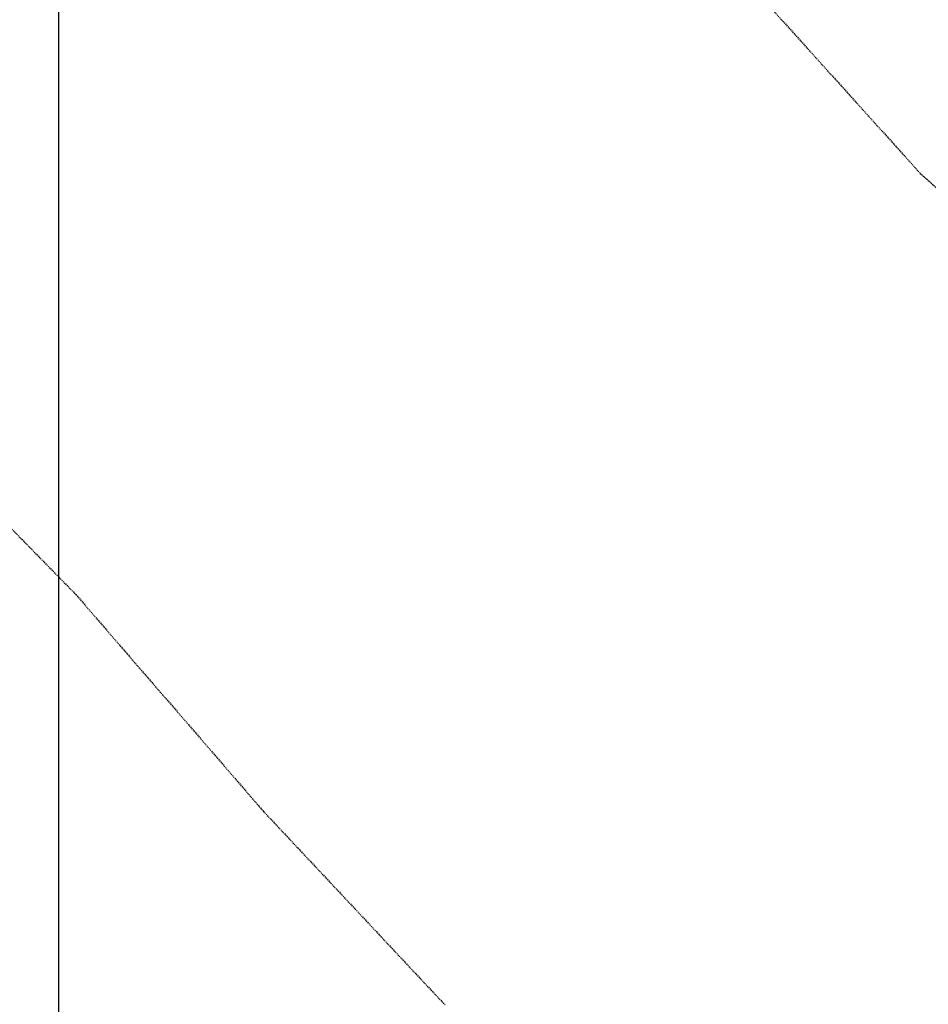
# Model space of a CAD drawing. Header units: feet. Extents: x -2779 to 2255280, y -1593 to 614924.
# Tile 20 of 125: x 2243168 to 2243303, y 595928 to 596074. Entities that reach past the tile are written whole.
import ezdxf
from ezdxf import colors
from ezdxf.entities.mleader import LeaderData, LeaderLine
from ezdxf.math import Vec2, Vec3

# ---------------------------------------------------------------- set-up
doc = ezdxf.new("R2010")
doc.units = ezdxf.units.FT
doc.header["$MEASUREMENT"] = 0
doc.linetypes.add('OhDOT_USTN3', pattern=[0.22, 0.165, -0.055])
for name, color, linetype in [('0_aerial', 7, 'Continuous'), ('DT_X_Contour_Minor', 136, 'OhDOT_USTN3'), ('SH_TEXT_DR_Junction_Labels_South System', 7, 'Continuous')]:
    doc.layers.add(name, color=color, linetype=linetype)
doc.styles.add('Slanted-Normal', font='font31.shx', dxfattribs={"height": 0.14})
picture_1 = doc.add_image_def('image1.sid', size_in_pixel=(17786, 6468))

# ---------------------------------------------------------------- blocks, each defined once
blk = doc.blocks.new('_Dot')
at = {"color": 0, "linetype": 'ByBlock', "lineweight": -2}
blk.add_line((-0.5, 0), (-1, 0), dxfattribs=at)
at = {"color": 0, "linetype": 'ByBlock', "const_width": 0.5}
blk.add_lwpolyline([(-0.25, 0, 1), (0.25, 0, 1)], format="xyb", close=True, dxfattribs=at)

msp = doc.modelspace()

# ---------------------------------------------------------------- linework, layer by layer
at = {"layer": 'DT_X_Contour_Minor'}
for points in [[(2243203.82, 596167.81), (2243222.61, 596145.33), (2243245.37, 596116.28), (2243271.9, 596083.58), (2243301.33, 596050.99), (2243330.05, 596025.54), (2243353.77, 596015.09), (2243369.42, 596024.25), (2243378.82, 596044.6), (2243385.01, 596064.49), (2243390.66, 596074.69), (2243397.09, 596075.65), (2243405.25, 596070.24), (2243415.27, 596061.11), (2243424.02, 596049.89), (2243427.57, 596038.01), (2243423.25, 596026.34), (2243406.26, 596002.93)], [(2243161.85, 596002.93), (2243175.99, 595988.48), (2243203.86, 595956.28), (2243230.78, 595927.59)]]:
    msp.add_lwpolyline(points, dxfattribs=at)

# ---------------------------------------------------------------- pictures from other files: only their frames are drawn
at = {"layer": '0_aerial'}
image = msp.add_image(picture_1, insert=(2243173.45, 594670.71), size_in_units=(8711.37, 3167.95), dxfattribs=dict(at, fade=50))
image.dxf.flags = 7

# ---------------------------------------------------------------- next in the draw order: leaders
at = {"layer": 'SH_TEXT_DR_Junction_Labels_South System'}
ml = msp.add_multileader_mtext('Standard', dxfattribs=at)
ml.set_content('205A\\PA=1.00 Ac\\PC=0.42\\PTc=37 MIN.', color=256, style='Slanted-Normal')
ml.set_leader_properties()
ml.set_arrow_properties(name='DOT')
ml.build(insert=Vec2(0, 0))
ml.multileader.update_dxf_attribs({"has_text_frame": 1, "dogleg_length": 0.12, "arrow_head_size": 10, "scale": 50})
ctx = ml.context
ctx.base_point, ctx.scale, ctx.char_height, ctx.arrow_head_size, ctx.landing_gap_size, ctx.plane_origin = Vec3(2245953.8, 596068.46), 50, 6, 10, 2.5, Vec3(2246209.79, 596225.02)
notes = []
notes.append((ctx, [(0, (0, 0, 0), (0, 0), (1, 0), 1, [])]))
ctx.mtext.insert, ctx.mtext.flow_direction = Vec3(2245956.3, 596071.46), 5
ctx.mtext.has_bg_fill, ctx.mtext.bg_color, ctx.mtext.bg_scale_factor, ctx.mtext.bg_transparency, ctx.mtext.use_window_bg_color = 1, -1027028792, 1.5, 0, 1
for ctx, leaders in notes:
    for number, flags, end, landing, length, lines in leaders:
        leader = LeaderData()
        leader.index, (leader.has_last_leader_line, leader.has_dogleg_vector, leader.attachment_direction) = number, flags
        leader.last_leader_point, leader.dogleg_vector, leader.dogleg_length = Vec3(end), Vec3(landing), length
        for number, points, colour, breaks in lines:
            line = LeaderLine()
            line.index, line.vertices, line.color, line.breaks = number, Vec3.list(points), colors.encode_raw_color(colour), breaks
            leader.lines.append(line)
        ctx.leaders.append(leader)

doc.saveas('drawing.dxf')
